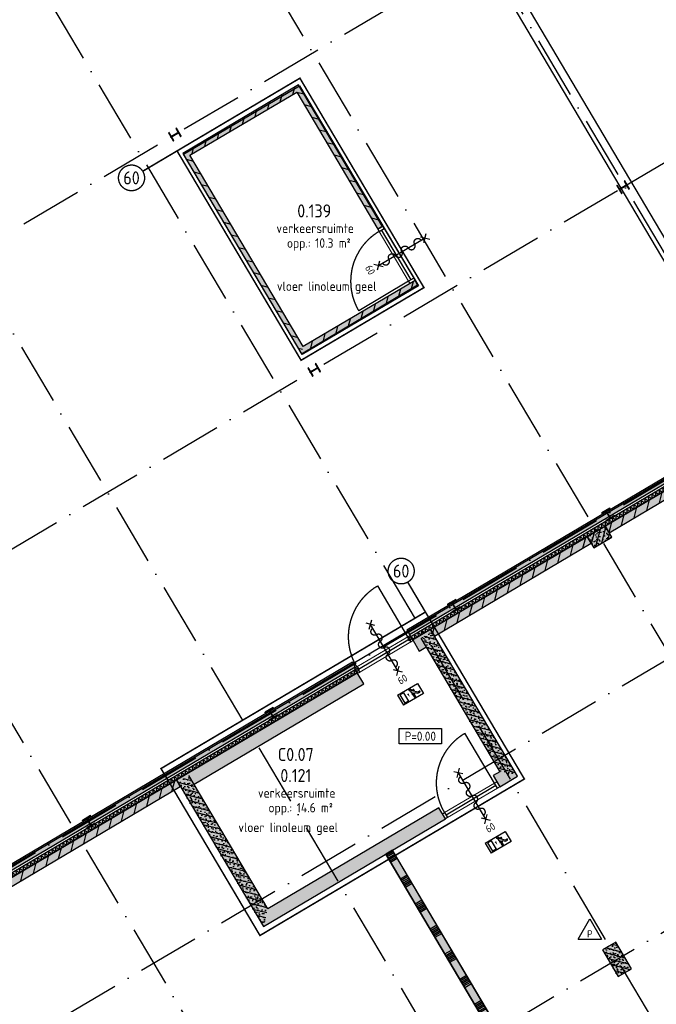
# Model space of a CAD drawing. Header units: millimetres. Extents: x 20872 to 297961, y -293704 to 213007.
# Tile 36 of 256: x 47721 to 60024, y -108782 to -89746. Entities that reach past the tile are written whole.
import ezdxf
from ezdxf.enums import TextEntityAlignment as Align
from ezdxf.xclip import XClip

# ---------------------------------------------------------------- set-up
doc = ezdxf.new("R2010")
doc.units = ezdxf.units.MM
doc.header["$LTSCALE"] = 100
doc.header["$XCLIPFRAME"] = 2
doc.linetypes.add('ACAD_ISO10W100', pattern=[18, 12, -3, 0, -3])
doc.layers.get('Defpoints').update_dxf_attribs({"color": 181})
for name, color, linetype in [('A--L$7--_stramien', 1, 'Continuous'), ('A--L20--_bovenbouw', 3, 'Continuous'), ('A--L30--_afbouw', 7, 'Continuous'), ('A--L65--_beveiligingsinstallaties', 8, 'Continuous'), ('A--T$1--_algemeen', 1, 'Continuous'), ('A--T$1A-afwerking', 8, 'Continuous'), ('A--T$7--_stramien', 7, 'Continuous'), ('HATCH', 8, 'Continuous'), ('WIDE', 8, 'Continuous'), ('XREFS', 9, 'Continuous')]:
    doc.layers.add(name, color=color, linetype=linetype)
doc.styles.add('BURO maatvoering', font='isocp.shx')
doc.styles.add('BURO standaard', font='isocp.shx')
doc.styles.add('JINX maatvoering', font='isocp.shx')
doc.styles.add('JINX standaard', font='isocp.shx')
doc.dimstyles.new('JINX maatvoering 1-100', dxfattribs={"dimscale": 100, "dimtxt": 2.5, "dimasz": 1, "dimexe": 125, "dimexo": 0, "dimtad": 1, "dimdec": 0, "dimzin": 12, "dimdsep": 46, "dimtxsty": 'JINX maatvoering', "dimblk": 'BURO_maatvoeringssymbool_01', "dimcen": 2, "dimse1": 1, "dimse2": 1, "dimclrd": 1, "dimclrt": 7, "dimadec": 0, "dimazin": 0, "dimtfac": 1, "dimtdec": 0, "dimtix": 1, "dimtofl": 0, "dimtmove": 0, "dimatfit": 3, "dimldrblk": 'DOT', "dimfxl": 1, "dimtolj": 1, "dimtzin": 0, "dimarcsym": 0})
pattern_1 = [(45, (0, -90), (-3.3676, 3.3676), []), (45, (2.245, -90), (-3.3676, 3.3676), [])]

# ---------------------------------------------------------------- blocks, each defined once
blk = doc.blocks.new('AB2_D_DV_MV_maatvoeringssymbool_01')
at = {"color": 1}
for p, q in [((0, -2), (0, 2)), ((-2, 0), (2, 0))]:
    blk.add_line(p, q, dxfattribs=at)
blk.add_circle((0, 0), 0.4, dxfattribs=at)
blk = doc.blocks.new('*D236')
at = {"layer": 'A--T$7--_stramien', "color": 1, "lineweight": -2, "transparency": 16777216}
blk.add_line((59898, 63352), (62491, 58974), dxfattribs=at)
at = {"layer": 'Defpoints', "color": 0, "transparency": 16777216}
for p in [(57650, 62137), (62542, 58887), (60344, 57586)]:
    blk.add_point(p, dxfattribs=at)
at = {"layer": 'A--T$7--_stramien', "color": 1, "lineweight": -2, "transparency": 16777216, "xscale": 100, "yscale": 100, "zscale": 100}
for p, rotation in [((59847, 63438), 120.6301152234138), ((62542, 58887), 300.6301152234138)]:
    blk.add_blockref('AB2_D_DV_MV_maatvoeringssymbool_01', p, dxfattribs=dict(at, rotation=rotation))
at = {"layer": 'A--T$7--_stramien', "color": 7, "transparency": 16777216, "insert": (61356, 61258), "char_height": 250, "attachment_point": 5, "rotation": 300.6301, "style": 'JINX maatvoering'}
blk.add_mtext('\\A1;5288', dxfattribs=at)
blk = doc.blocks.new('_Dot')
at = {"color": 0, "linetype": 'ByBlock', "lineweight": -2}
blk.add_line((-0.5, 0), (-1, 0), dxfattribs=at)
at = {"color": 0, "linetype": 'ByBlock', "const_width": 0.5}
blk.add_lwpolyline([(-0.25, 0, 1), (0.25, 0, 1)], format="xyb", close=True, dxfattribs=at)
blk = doc.blocks.new('BURO_maatvoeringssymbool_01')
at = {"color": 1}
for p, q in [((0, -2), (0, 2)), ((-2, 0), (2, 0))]:
    blk.add_line(p, q, dxfattribs=at)
blk.add_circle((0, 0), 0.4, dxfattribs=at)
blk = doc.blocks.new('*U419')
at = {"layer": 'HATCH'}
h = blk.add_hatch(dxfattribs=at)
h.set_pattern_fill('ANSI32', color=256, scale=0.5, style=0)
h.set_pattern_definition(pattern_1)
edge = h.paths.add_edge_path()
edge.add_line((90, -180), (90, -166))
edge.add_line((90, -166), (19.25, -166))
edge.add_arc((19.25, -151), 15, 180, 270, ccw=False)
edge.add_line((4.25, -151), (4.25, -29))
edge.add_arc((19.25, -29), 15, 90, 180, ccw=False)
edge.add_line((19.25, -14), (90, -14))
edge.add_line((90, -14), (90, 0))
edge.add_line((90, 0), (-90, 0))
edge.add_line((-90, 0), (-90, -14))
edge.add_line((-90, -14), (-19.25, -14))
edge.add_arc((-19.25, -29), 15, 0, 90, ccw=False)
edge.add_line((-4.25, -29), (-4.25, -151))
edge.add_arc((-19.25, -151), 15, -90, 0, ccw=False)
edge.add_line((-19.25, -166), (-90, -166))
edge.add_line((-90, -166), (-90, -180))
edge.add_line((-90, -180), (90, -180))
at = {"color": 0, "linetype": 'ByBlock'}
blk.add_lwpolyline([(90, -180), (90, -166), (19.25, -166, -0.41421356), (4.25, -151), (4.25, -29, -0.41421356), (19.25, -14), (90, -14), (90, 0), (-90, 0), (-90, -14), (-19.25, -14, -0.41421356), (-4.25, -29), (-4.25, -151, -0.41421356), (-19.25, -166), (-90, -166), (-90, -180)], format="xyb", close=True, dxfattribs=at)
blk = doc.blocks.new('*U420')
at = {"layer": 'HATCH'}
h = blk.add_hatch(dxfattribs=at)
h.set_pattern_fill('ANSI32', color=256, scale=0.5, style=0)
h.set_pattern_definition(pattern_1)
edge = h.paths.add_edge_path()
edge.add_line((90, -180), (90, -166))
edge.add_line((90, -166), (19.25, -166))
edge.add_arc((19.25, -151), 15, 180, 270, ccw=False)
edge.add_line((4.25, -151), (4.25, -29))
edge.add_arc((19.25, -29), 15, 90, 180, ccw=False)
edge.add_line((19.25, -14), (90, -14))
edge.add_line((90, -14), (90, 0))
edge.add_line((90, 0), (-90, 0))
edge.add_line((-90, 0), (-90, -14))
edge.add_line((-90, -14), (-19.25, -14))
edge.add_arc((-19.25, -29), 15, 0, 90, ccw=False)
edge.add_line((-4.25, -29), (-4.25, -151))
edge.add_arc((-19.25, -151), 15, -90, 0, ccw=False)
edge.add_line((-19.25, -166), (-90, -166))
edge.add_line((-90, -166), (-90, -180))
edge.add_line((-90, -180), (90, -180))
at = {"color": 0, "linetype": 'ByBlock'}
blk.add_lwpolyline([(90, -180), (90, -166), (19.25, -166, -0.41421356), (4.25, -151), (4.25, -29, -0.41421356), (19.25, -14), (90, -14), (90, 0), (-90, 0), (-90, -14), (-19.25, -14, -0.41421356), (-4.25, -29), (-4.25, -151, -0.41421356), (-19.25, -166), (-90, -166), (-90, -180)], format="xyb", close=True, dxfattribs=at)
blk = doc.blocks.new('BURO_onderaanzicht')
at = {"color": 7}
blk.add_line((-432, 0), (432, 0), dxfattribs=at)
blk = doc.blocks.new('AL_ruimteno_03_P03_BV_GLU-X11 (2)')
at = {"color": 1, "style": 'JINX standaard'}
blk.add_text('opp.:', height=1.8, dxfattribs=at).set_placement((-0.02, -9.72), align=Align.RIGHT)
at = {"color": 2, "linetype": 'ByBlock', "lineweight": -2, "style": 'BURO standaard', "flags": 4}
for tag, p in [('BURO_RTE:RUIMTENUMMER_LEEG', (0.69, 1.47)), ('BURO_RTE:RUIMTENUMMER_TOTAAL', (0.69, -2.59))]:
    blk.add_attdef(tag, text='', height=2.5, dxfattribs=at).set_placement(p, align=Align.MIDDLE_CENTER)
at = {"color": 1, "linetype": 'ByBlock', "lineweight": -2, "style": 'BURO standaard', "flags": 4}
blk.add_attdef('BURO_RTE:BOUWBESLUIT', text='', height=1.8, dxfattribs=at).set_placement((0.86, -5.97), align=Align.MIDDLE_CENTER)
blk.add_attdef('BURO_RTE:OPP', text='', height=1.8, dxfattribs=at).set_placement((0.86, -8.81), align=Align.MIDDLE_LEFT)
blk = doc.blocks.new('65_60min_zelfsl_brandw_01_P03_BV')
at = {"color": 1, "lineweight": -2}
blk.add_line((0, -521), (0, 521), dxfattribs=at)
at = {"color": 1, "ltscale": 2}
for points in [[(-66, 456), (66, 587)], [(63, 458), (-63, 584)], [(-65, -588), (66, -457)], [(64, -586), (-63, -459)]]:
    blk.add_lwpolyline(points, dxfattribs=at)
blk.add_lwpolyline([(0, -434, 1), (0, -289, -1), (0, -145, 1), (0, 0, -1), (0, 145, 1), (0, 289, -1), (0, 434)], format="xyb", dxfattribs=at)
at = {"color": 2, "linetype": 'ByBlock', "lineweight": -2, "style": 'BURO standaard'}
blk.add_text('60', height=140.6, dxfattribs=at).set_placement((-97, -777))
blk = doc.blocks.new('65_brandscheiding_01_P03_BV')
at = {"color": 3, "linetype": 'Continuous', "lineweight": -2}
blk.add_circle((0, 0), 2.5, dxfattribs=at)
at = {"color": 4, "linetype": 'Continuous', "lineweight": -2, "style": 'BURO maatvoering'}
blk.add_attdef('BURO_BRSCH:MIN', text='', height=2.5, dxfattribs=at).set_placement((0, 0), align=Align.MIDDLE_CENTER)
blk = doc.blocks.new('65_VLUCHT_04_P03_BV')
at = {"color": 1, "linetype": 'Continuous'}
for p, q in [((-225, 112), (225, 112)), ((-225, 112), (-225, -113)), ((-100, 95), (-175, 95)), ((-175, -95), (-175, 95)), ((-100, 95), (-100, -95)), ((32, -12), (50, 6)), ((35, 21), (50, 6)), ((49, 55), (92, 55)), ((64, 49), (144, -31)), ((74, 39), (86, 39)), ((86, 28), (86, 39)), ((86, 27), (86, 28)), ((97, 16), (102, 21)), ((102, 21), (102, 45)), ((225, 112), (225, -113)), ((225, -113), (-225, -113)), ((-100, -95), (-175, -95)), ((69, -12), (38, -43)), ((38, -43), (38, -83)), ((44, -23), (62, -5)), ((62, -5), (69, -12)), ((62, -53), (97, -18)), ((62, -53), (62, -83)), ((97, -18), (134, -55)), ((134, -55), (176, -55)), ((144, -31), (176, -31))]:
    blk.add_line(p, q, dxfattribs=at)
blk.add_lwpolyline([(-38, -38, 0, 35, 0), (-38, 37, 35, 35, 0)], format="xyseb", dxfattribs=at)
blk.add_circle((38, 75), 20, dxfattribs=at)
for centre, radius, start, end in [((49, 35), 20, 45, 225), ((92, 45), 10, 0, 90), ((38, -18), 8, 135, 315), ((50, -83), 12, 180, 0), ((176, -43), 12, 270, 90)]:
    blk.add_arc(centre, radius, start, end, dxfattribs=at)
blk = doc.blocks.new('65_handbrandblus_01_P03_BV')
at = {"color": 1, "lineweight": -2}
blk.add_line((0, 390), (225, 0), dxfattribs=at)
at = {"color": 1, "lineweight": -2, "ltscale": 2}
for points in [[(-225, 0), (0, 390)], [(-225, 0), (225, 0)]]:
    blk.add_lwpolyline(points, dxfattribs=at)
at = {"color": 2, "linetype": 'ByBlock', "lineweight": -2, "style": 'BURO standaard'}
blk.add_text('P', height=141, dxfattribs=at).set_placement((-50, 30))
blk = doc.blocks.new('AL_ruimteno_03_P03_BV_ruimteafwerking')
at = {"color": 1, "linetype": 'ByBlock', "lineweight": -2, "style": 'BURO standaard', "flags": 4}
for tag, p in [('BURO_RTE:VLOERAFWERKING', (0.86, 1.42)), ('BURO_RTE:PLAFONDAFWERKING', (0.86, -1.66)), ('BURO_RTE:WANDAFWERKING', (0.86, -4.73))]:
    blk.add_attdef(tag, text='', height=1.8, dxfattribs=at).set_placement(p, align=Align.MIDDLE_LEFT)
blk = doc.blocks.new('AL_vloerhoog_01_P03_BV')
at = {"color": 1, "linetype": 'ByBlock', "lineweight": -2, "ltscale": 2}
blk.add_lwpolyline([(-5.84, 2.11), (5.84, 2.11), (5.84, -2.11), (-5.84, -2.11)], close=True, dxfattribs=at)
at = {"color": 2, "linetype": 'ByBlock', "lineweight": -2, "style": 'BURO standaard', "flags": 4}
blk.add_attdef('BURO_RTE:VLOER', text='', height=2.5, dxfattribs=at).set_placement((0, 0), align=Align.MIDDLE_CENTER)
blk = doc.blocks.new('stramienlijnen_1')
at = {"layer": 'A--L$7--_stramien', "color": 1, "linetype": 'ACAD_ISO10W100', "lineweight": -3}
for p, q in [((51330.8, 70684.8), (79684.1, 22799.4)), ((47999, 68712), (76352.4, 20826.6)), ((44667.3, 66739.2), (73020.6, 18853.8)), ((41335.5, 64766.5), (69688.8, 16881.1)), ((38003.8, 62793.7), (66357.1, 14908.3)), ((40059.9, 51721.4), (56718.7, 61585.2)), ((59412.9, 57035.1), (63238.6, 59300.3)), ((42754.1, 47171.3), (59412.9, 57035.1)), ((45447.8, 42621.9), (62106.6, 52485.7)), ((46976.3, 40040.5), (63635.1, 49904.3)), ((49269, 36168.4), (65927.8, 46032.2))]:
    blk.add_line(p, q, dxfattribs=at)
at = {"layer": 'Defpoints'}
blk.add_lwpolyline([(34736.5, 60859.2), (70727.2, 75), (164884.5, 75), (164884.5, 96950), (130834.5, 96950), (130834.5, 22725), (79641, 22725), (51266.3, 70646.6)], dxfattribs=at)
at = {"layer": 'A--T$7--_stramien', "color": 7}
dim = blk.add_linear_dim(base=(62541.6, 58887.5), p1=(57650, 62136.6), p2=(60344.2, 57586.4), angle=300.63012, dimstyle='JINX maatvoering 1-100', dxfattribs=at)
dim.commit()
dim.dimension.update_dxf_attribs({"geometry": '*D236', "text_midpoint": (61355.9, 61258.1)})
blk = doc.blocks.new('begane grond bestaand leeg')
at = {"color": 8}
blk.add_lwpolyline([(130619, 97110), (130619, 22940), (79787, 22940), (51444, 70808), (34518, 60787), (70611, -170), (165129, -170), (165129, 97110)], close=True, dxfattribs=at)
at = {"layer": 'A--T$7--_stramien'}
blk.add_blockref('stramienlijnen_1', (0, 0), dxfattribs=at)
blk = doc.blocks.new('2016-02-04 100 begane grond bestaand')
at = {"layer": 'A--L20--_bovenbouw', "linetype": 'Continuous', "lineweight": -3}
for points in [[(53112, 58992), (50875, 57668), (51012, 57633), (53077, 58855)], [(54732, 56256), (53112, 58992), (53077, 58855), (54646, 56205)], [(50875, 57668), (53167, 53796), (53202, 53933), (51012, 57633)], [(55362, 55211), (53202, 53933), (53167, 53796), (55413, 55125)], [(61971, 52460), (55204, 48453), (55255, 48367), (62022, 52374)], [(62130, 52297), (62155, 52393), (55223, 48289), (55244, 48253), (55302, 48287), (55316, 48263), (55316, 48262)], [(61873, 52145), (59037, 50465), (59113, 50336), (61949, 52016)], [(59036, 50465), (58692, 50261), (58820, 50046), (59164, 50250)], [(58692, 50261), (55661, 48467), (55661, 48467), (55737, 48338), (58769, 50132)], [(55573, 48124), (55661, 48467), (55317, 48263), (55445, 48048)], [(55661, 48467), (55643, 48398), (55471, 48296), (57000, 45715), (57342, 45627), (55661, 48467)], [(54154, 47831), (45536, 42728), (45587, 42642), (54205, 47745)], [(54245, 47628), (54245, 47628), (54230, 47653), (54288, 47687), (54267, 47723), (45504, 42534), (45600, 42509)], [(54373, 47414), (54246, 47629), (54245, 47628), (54245, 47628), (50749, 45558), (51092, 45471)], [(57342, 45627), (57000, 45715), (56871, 45639), (56999, 45424)], [(45859, 42663), (45935, 42534), (50826, 45429), (50749, 45558), (50749, 45558)], [(50749, 45558), (52431, 42719), (52518, 43061), (50990, 45643), (50818, 45541), (50749, 45558)], [(55949, 44802), (55822, 45017), (52518, 43061), (52431, 42719)], [(54927, 44196), (54798, 44119), (58074, 38587), (58203, 38663)], [(58982, 42269), (59288, 41753), (59546, 41905), (59240, 42422)]]:
    blk.add_hatch(color=60, dxfattribs=at).paths.add_polyline_path(points, flags=0)
h = blk.add_hatch(dxfattribs=at)
h.set_pattern_fill('_U', color=1, scale=200, angle=-104.3699, style=0, pattern_type=0)
h.set_pattern_definition([(255.63, (53068.72, 58966.87), (193.743, -49.636), [])])
h.paths.add_polyline_path([(53112, 58992), (50875, 57668), (51012, 57633), (53077, 58855)], flags=0)
h = blk.add_hatch(dxfattribs=at)
h.set_pattern_fill('_U', color=1, scale=200, angle=165.6301, style=0, pattern_type=0)
h.set_pattern_definition([(165.63, (54731.94, 56256.04), (-49.636, -193.743), [])])
h.paths.add_polyline_path([(54732, 56256), (53112, 58992), (53077, 58855), (54646, 56205)], flags=0)
h = blk.add_hatch(dxfattribs=at)
h.set_pattern_fill('_U', color=1, scale=200, angle=-14.3699, style=0, pattern_type=0)
h.set_pattern_definition([(345.63, (50874.51, 57667.66), (49.636, 193.743), [])])
h.paths.add_polyline_path([(50875, 57668), (53167, 53796), (53202, 53933), (51012, 57633)], flags=0)
h = blk.add_hatch(dxfattribs=at)
h.set_pattern_fill('_U', color=1, scale=200, angle=-104.3699, style=0, pattern_type=0)
h.set_pattern_definition([(255.63, (55362.04, 55211.3), (193.743, -49.636), [])])
h.paths.add_polyline_path([(55362, 55211), (53202, 53933), (53167, 53796), (55413, 55125)], flags=0)
h = blk.add_hatch(dxfattribs=at)
h.set_pattern_fill('GENERAL_DIAMONDS', color=1, scale=560, angle=30.6301, style=0, pattern_type=2)
h.set_pattern_definition([(90.6301, (55316.414, 48262.475), (-69.99577, -0.7698), []), (150.6301, (55316.414, 48262.475), (-34.3312, -61.003), [])])
h.paths.add_polyline_path([(55223, 48289), (55244, 48253), (55302, 48287), (55316, 48262), (62130, 52297), (62155, 52393)], flags=0)
h = blk.add_hatch(dxfattribs=at)
h.set_pattern_fill('_U', color=1, scale=200, angle=-104.3699, style=0, pattern_type=0)
h.set_pattern_definition([(255.63, (61872.98, 52144.73), (193.743, -49.636), [])])
h.paths.add_polyline_path([(61873, 52145), (59037, 50465), (59113, 50336), (61949, 52016)], flags=0)
h = blk.add_hatch(dxfattribs=at)
h.set_pattern_fill('PREFB', color=1, scale=5, angle=-149.3699, style=0)
h.set_pattern_definition([(255.63, (59036.48, 50465.26), (92.997, -23.825), []), (227.63, (59036.48, 50465.26), (18.482, -81.828), [0, -81.6, -46.2, 0, -67.2]), (258.63, (59036.48, 50465.26), (57.203, -60.464), [0, -80.8, 0, -82.4, 0, -66.4]), (281.63, (59036.48, 50465.26), (75.497, -33.4675), [0, -80, 0, -480, -65.8])])
h.paths.add_polyline_path([(59036, 50465), (58692, 50261), (58820, 50046), (59164, 50250)], flags=0)
h = blk.add_hatch(dxfattribs=at)
h.set_pattern_fill('_U', color=1, scale=200, angle=-104.3699, style=0, pattern_type=0)
h.set_pattern_definition([(255.63, (58692.31, 50261.43), (193.743, -49.636), [])])
h.paths.add_polyline_path([(58692, 50261), (55661, 48467), (55737, 48338), (58769, 50132)], flags=0)
h = blk.add_hatch(dxfattribs=at)
h.set_pattern_fill('PREFB', color=1, scale=5, angle=-149.3699, style=0)
h.set_pattern_definition([(255.6301, (55661.05, 48466.59), (92.9965, -23.8254), []), (227.6301, (55661.05, 48466.59), (18.4822, -81.82816), [0, -81.6, -46.2, 0, -67.2]), (258.6301, (55661.05, 48466.59), (57.2027, -60.46366), [0, -80.8, 0, -82.4, 0, -66.4]), (281.6301, (55661.05, 48466.59), (75.4968, -33.4675), [0, -80, 0, -480, -65.8])])
h.paths.add_polyline_path([(55317, 48263), (55445, 48048), (55573, 48124), (55661, 48467)], flags=0)
h.paths.add_polyline_path([(50749, 45558), (51092, 45471), (54373, 47414), (54246, 47629)], flags=0)
h = blk.add_hatch(dxfattribs=at)
h.set_pattern_fill('PREFB', color=1, scale=5, angle=120.6301, style=0)
h.set_pattern_definition([(165.63, (57342.4, 45627), (-23.8254, -92.9965), []), (137.63, (57342.396, 45627), (-81.8282, -18.4822), [0, -81.6, -46.2, 0, -67.2]), (168.6301, (57342.396, 45627), (-60.4637, -57.2027), [0, -80.8, 0, -82.4, 0, -66.4]), (191.6301, (57342.396, 45627), (-33.4675, -75.4968), [0, -80, 0, -480, -65.8])])
h.paths.add_polyline_path([(55661, 48467), (55643, 48398), (55471, 48296), (57000, 45715), (57342, 45627), (55661, 48467)], flags=0)
h = blk.add_hatch(dxfattribs=at)
h.set_pattern_fill('GENERAL_DIAMONDS', color=1, scale=560, angle=30.6301, style=0, pattern_type=2)
h.set_pattern_definition([(90.6301, (45599.88, 42509.24), (-69.99577, -0.7698), []), (150.6301, (45599.88, 42509.24), (-34.3312, -61.003), [])])
h.paths.add_polyline_path([(45504, 42534), (45600, 42509), (54245, 47628), (54230, 47653), (54288, 47687), (54267, 47723)], flags=0)
h = blk.add_hatch(dxfattribs=at)
h.set_pattern_fill('PREFB', color=1, scale=5, angle=30.6301, style=0)
h.set_pattern_definition([(75.6301, (52430.69, 42718.74), (-92.9965, 23.8254), []), (47.6301, (52430.686, 42718.74), (-18.4822, 81.82816), [0, -81.6, -46.2, 0, -67.2]), (78.6301, (52430.686, 42718.74), (-57.2027, 60.46366), [0, -80.8, 0, -82.4, 0, -66.4]), (101.6301, (52430.686, 42718.74), (-75.4968, 33.4675), [0, -80, 0, -480, -65.8])])
h.paths.add_polyline_path([(55949, 44802), (55822, 45017), (52518, 43061), (52431, 42719)], flags=0)
h.paths.add_polyline_path([(57342, 45627), (57000, 45715), (56871, 45639), (56999, 45424)], flags=0)
h = blk.add_hatch(dxfattribs=at)
h.set_pattern_fill('_U', color=1, scale=200, angle=-104.3699, style=0, pattern_type=0)
h.set_pattern_definition([(255.63, (50749.34, 45558.33), (193.743, -49.636), [])])
h.paths.add_polyline_path([(45859, 42663), (45935, 42534), (50826, 45429), (50749, 45558)], flags=0)
h = blk.add_hatch(dxfattribs=at)
h.set_pattern_fill('PREFB', color=1, scale=5, angle=-59.3699, style=0)
h.set_pattern_definition([(345.63, (50749.34, 45558.33), (23.8254, 92.9965), []), (317.63, (50749.34, 45558.33), (81.8282, 18.4822), [0, -81.6, -46.2, 0, -67.2]), (348.63, (50749.34, 45558.33), (60.4637, 57.2027), [0, -80.8, 0, -82.4, 0, -66.4]), (11.6301, (50749.34, 45558.33), (33.4675, 75.4968), [0, -80, 0, -480, -65.8])])
h.paths.add_polyline_path([(50749, 45558), (52431, 42719), (52518, 43061), (50990, 45643), (50818, 45541), (50749, 45558)], flags=0)
h = blk.add_hatch(dxfattribs=at)
h.set_pattern_fill('SWAND', color=1, scale=5, angle=120.6301, style=0)
h.set_pattern_definition([(210.63, (60021.7, 35591.2), (286.59, -484.017), []), (210.63, (60005.8, 35618.07), (286.59, -484.017), []), (210.63, (59989.86, 35644.96), (286.59, -484.017), []), (210.63, (59973.94, 35671.85), (286.59, -484.017), []), (210.63, (59958, 35698.74), (286.59, -484.017), []), (210.63, (59942.1, 35725.6), (286.59, -484.017), []), (210.63, (59926.2, 35752.5), (286.59, -484.017), [])])
h.paths.add_polyline_path([(58712, 37803), (58583, 37726), (59893, 35515), (60022, 35591)], flags=0)
h.paths.add_polyline_path([(54927, 44196), (54798, 44119), (58074, 38587), (58203, 38663)], flags=0)
h = blk.add_hatch(dxfattribs=at)
h.set_pattern_fill('PREFB', color=1, scale=5, angle=-59.3699, style=0)
h.set_pattern_definition([(345.63, (58982.12, 42268.89), (23.825, 92.997), []), (317.63, (58982.12, 42268.89), (81.828, 18.482), [0, -81.6, -46.2, 0, -67.2]), (348.63, (58982.12, 42268.89), (60.4637, 57.2027), [0, -80.8, 0, -82.4, 0, -66.4]), (11.63, (58982.12, 42268.89), (33.4675, 75.497), [0, -80, 0, -480, -65.8])])
h.paths.add_polyline_path([(58982, 42269), (59288, 41753), (59546, 41905), (59240, 42422)], flags=0)
at = {"color": 8}
blk.add_line((45306, 42568), (62231, 52590), dxfattribs=at)
blk.add_lwpolyline([(130619, 97110), (130619, 22940), (79787, 22940), (51444, 70808), (34518, 60787), (70611, -170), (165129, -170), (165129, 97110)], close=True, dxfattribs=at)
blk.add_lwpolyline([(50889, 57653), (53127, 58977), (55428, 55110), (53182, 53781), (50889, 57653)], dxfattribs=at)
at = {"layer": 'A--L20--_bovenbouw', "color": 2, "linetype": 'Continuous', "lineweight": -3}
for p, q in [((53112, 58992), (50875, 57668)), ((51012, 57633), (53077, 58855)), ((53077, 58855), (54646, 56205)), ((54732, 56256), (53112, 58992)), ((50875, 57668), (53167, 53796)), ((53202, 53933), (51012, 57633)), ((54646, 56205), (54732, 56256)), ((55362, 55211), (53202, 53933)), ((55413, 55125), (55362, 55211)), ((53167, 53796), (55413, 55125)), ((61971, 52460), (55204, 48453)), ((55255, 48367), (62022, 52374)), ((61873, 52145), (59037, 50465)), ((59113, 50336), (61949, 52016)), ((59037, 50465), (59113, 50336)), ((58692, 50261), (55661, 48467)), ((58769, 50132), (58692, 50261)), ((55737, 48338), (58769, 50132)), ((55204, 48453), (55255, 48367)), ((55661, 48467), (55737, 48338)), ((54154, 47831), (45536, 42728)), ((54205, 47745), (54154, 47831)), ((45587, 42642), (54205, 47745)), ((50749, 45558), (45859, 42663)), ((50826, 45429), (50749, 45558)), ((45935, 42534), (50826, 45429)), ((54927, 44196), (54798, 44119)), ((58203, 38663), (54927, 44196)), ((54798, 44119), (58074, 38587))]:
    blk.add_line(p, q, dxfattribs=at)
at = {"layer": 'A--L20--_bovenbouw', "color": 1, "linetype": 'Continuous', "lineweight": -3}
for p, q in [((62155, 52393), (55223, 48289)), ((55316, 48262), (62130, 52297)), ((55223, 48289), (55244, 48253)), ((55244, 48253), (55302, 48287)), ((55302, 48287), (55316, 48262)), ((54267, 47723), (45504, 42534)), ((45600, 42509), (54245, 47628)), ((54230, 47653), (54288, 47687)), ((54245, 47628), (54230, 47653)), ((54288, 47687), (54267, 47723))]:
    blk.add_line(p, q, dxfattribs=at)
at = {"layer": 'A--L20--_bovenbouw', "color": 3, "linetype": 'Continuous', "lineweight": -3}
for p, q in [((59036, 50465), (58692, 50261)), ((59164, 50250), (59036, 50465)), ((58692, 50261), (58820, 50046)), ((58820, 50046), (59164, 50250)), ((55661, 48467), (55317, 48263)), ((57342, 45627), (55661, 48467)), ((55661, 48467), (55661, 48467)), ((55317, 48263), (55445, 48048)), ((55471, 48296), (57000, 45715)), ((55445, 48048), (55573, 48124)), ((54246, 47629), (50749, 45558)), ((54373, 47414), (54246, 47629)), ((51092, 45471), (54373, 47414)), ((57000, 45715), (56871, 45639)), ((50749, 45558), (52431, 42719)), ((50749, 45558), (50749, 45558)), ((52518, 43061), (50990, 45643)), ((56871, 45639), (56999, 45424)), ((56999, 45424), (57342, 45627)), ((55822, 45017), (52518, 43061)), ((55949, 44802), (55822, 45017)), ((52431, 42719), (55949, 44802)), ((59240, 42422), (58982, 42269)), ((58982, 42269), (59288, 41753)), ((59546, 41905), (59240, 42422)), ((59288, 41753), (59546, 41905))]:
    blk.add_line(p, q, dxfattribs=at)
at = {"layer": 'A--L20--_bovenbouw', "color": 1}
for p, q in [((59238, 36914), (54927, 44196)), ((59109, 36838), (54798, 44119))]:
    blk.add_line(p, q, dxfattribs=at)
at = {"layer": 'A--L30--_afbouw', "color": 2, "linetype": 'Continuous', "lineweight": -3}
for p, q in [((54740, 56261), (54642, 56203)), ((54642, 56203), (54668, 56160)), ((54668, 56160), (54766, 56218)), ((54766, 56218), (54740, 56261)), ((55337, 55254), (55238, 55196)), ((55264, 55153), (55362, 55211)), ((55362, 55211), (55337, 55254)), ((55238, 55196), (55264, 55153)), ((55266, 48349), (55223, 48324)), ((55223, 48324), (55281, 48226)), ((55324, 48251), (55266, 48349)), ((55281, 48226), (55324, 48251)), ((54238, 47740), (54195, 47715)), ((54195, 47715), (54253, 47617)), ((54296, 47642), (54238, 47740)), ((54253, 47617), (54296, 47642)), ((56898, 45496), (56941, 45522)), ((56941, 45522), (56999, 45424)), ((56956, 45398), (56898, 45496)), ((56999, 45424), (56956, 45398)), ((55891, 44900), (55934, 44925)), ((55949, 44802), (55891, 44900)), ((55934, 44925), (55992, 44827)), ((55992, 44827), (55949, 44802))]:
    blk.add_line(p, q, dxfattribs=at)
at = {"layer": 'A--L30--_afbouw', "color": 1, "linetype": 'Continuous', "lineweight": 18}
for p, q in [((55238, 55196), (54668, 56160)), ((55337, 55254), (54766, 56218)), ((55223, 48324), (54238, 47740)), ((55281, 48226), (54296, 47642)), ((56898, 45496), (55934, 44925)), ((56956, 45398), (55992, 44827))]:
    blk.add_line(p, q, dxfattribs=at)
at = {"layer": 'A--L30--_afbouw', "color": 1, "linetype": 'Continuous', "lineweight": -3}
for p, q in [((55238, 55196), (54275, 54626)), ((55223, 48324), (54640, 49309)), ((56898, 45496), (56327, 46460))]:
    blk.add_line(p, q, dxfattribs=at)
blk.add_arc((55238, 55196), 1120, 120.6301, 210.6301, dxfattribs=at)
at = {"layer": 'A--L30--_afbouw', "color": 1, "linetype": 'Continuous', "lineweight": -3, "extrusion": (0, 0, -1)}
for centre, radius in [((-55223, 48324), 1145), ((-56898, 45496), 1120)]:
    blk.add_arc(centre, radius, 329.3699, 59.3699, dxfattribs=at)
at = {"layer": 'A--L65--_beveiligingsinstallaties', "color": 1, "linetype": 'ACAD_ISO10W100', "ltscale": 0.3, "true_color": 0xf50004, "const_width": 30}
for points in [[(50098, 57323), (53137, 59123), (55534, 55074), (53160, 53669), (50763, 57717)], [(55221, 49379), (57475, 45574), (52365, 42548), (50453, 45776), (55563, 48802)]]:
    blk.add_lwpolyline(points, dxfattribs=at)
at = {"layer": 'A--L$7--_stramien'}
blk.add_blockref('stramienlijnen_1', (0, 0), dxfattribs=at)
at = {"layer": 'A--L30--_afbouw', "color": 1, "linetype": 'Continuous', "lineweight": -3, "xscale": 1.296296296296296, "rotation": 120.6301152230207}
blk.add_blockref('BURO_onderaanzicht', (55002, 55707), dxfattribs=at)
at = {"layer": 'A--L30--_afbouw', "color": 1, "linetype": 'Continuous', "lineweight": -3, "extrusion": (6.75041e-17, -1.05552e-16, -1), "zscale": -1, "rotation": 329.3698847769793}
for p, xscale in [((-54760, 47983, 400), 1.325231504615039), ((-56445, 45162, 400), 1.296296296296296)]:
    blk.add_blockref('BURO_onderaanzicht', p, dxfattribs=dict(at, xscale=xscale))
at = {"layer": 'A--L65--_beveiligingsinstallaties', "color": 8, "linetype": 'Continuous', "lineweight": -3, "xscale": 100, "yscale": 100, "zscale": 100}
for p in [(49883, 57196), (55094, 49594)]:
    blk.add_blockref('65_brandscheiding_01_P03_BV', p, dxfattribs=at).add_auto_attribs({'BURO_BRSCH:MIN': '60'})
at = {"layer": 'A--L65--_beveiligingsinstallaties', "color": 8, "linetype": 'Continuous', "lineweight": -3}
for name, p, rotation in [('65_60min_zelfsl_brandw_01_P03_BV', (55107, 55769), 300.6301152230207), ('65_60min_zelfsl_brandw_01_P03_BV', (54767, 48113), 30.63011522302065), ('65_VLUCHT_04_P03_BV', (55274, 47210), 30.63011522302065), ('65_60min_zelfsl_brandw_01_P03_BV', (56465, 45245), 30.63011522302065), ('65_VLUCHT_04_P03_BV', (56967, 44350), 30.63011522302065)]:
    blk.add_blockref(name, p, dxfattribs=dict(at, rotation=rotation))
blk.add_blockref('65_handbrandblus_01_P03_BV', (58738, 42479), dxfattribs=at)
at = {"layer": 'A--T$1--_algemeen', "color": 8, "linetype": 'Continuous', "lineweight": -3}
ref = blk.add_blockref('AL_ruimteno_03_P03_BV_GLU-X11 (2)', (53346, 56817), dxfattribs=dict(at, xscale=100, yscale=100, zscale=100))
ref.add_attrib('BURO_RTE:RUIMTENUMMER_TOTAAL', '0.139', dxfattribs={"layer": '0', "color": 2, "linetype": 'ByBlock', "lineweight": -2, "height": 250, "style": 'BURO standaard'}).set_placement((53414, 56557), align=Align.MIDDLE_CENTER)
ref.add_attrib('BURO_RTE:BOUWBESLUIT', 'verkeersruimte', dxfattribs={"layer": '0', "color": 1, "linetype": 'ByBlock', "lineweight": -2, "height": 180, "style": 'BURO standaard'}).set_placement((53432, 56220), align=Align.MIDDLE_CENTER)
ref.add_attrib('BURO_RTE:OPP', '10.3 m²', dxfattribs={"layer": '0', "color": 1, "linetype": 'ByBlock', "lineweight": -2, "height": 180, "style": 'BURO standaard'}).set_placement((53432, 55936), align=Align.MIDDLE_LEFT)
ref = blk.add_blockref('AL_ruimteno_03_P03_BV_ruimteafwerking', (52606, 54959), dxfattribs=dict(at, xscale=100, yscale=100, zscale=100))
ref.add_attrib('BURO_RTE:VLOERAFWERKING', 'vloer linoleum geel', dxfattribs={"layer": '0', "color": 1, "linetype": 'ByBlock', "lineweight": -2, "height": 180, "style": 'BURO standaard'}).set_placement((52692, 55101), align=Align.MIDDLE_LEFT)
ref = blk.add_blockref('AL_ruimteno_03_P03_BV_GLU-X11 (2)', (52989, 45900), dxfattribs=dict(at, xscale=100, yscale=100, zscale=100))
ref.add_attrib('BURO_RTE:RUIMTENUMMER_TOTAAL', '0.121', dxfattribs={"layer": '0', "color": 2, "linetype": 'ByBlock', "lineweight": -2, "height": 250, "style": 'BURO standaard'}).set_placement((53058, 45641), align=Align.MIDDLE_CENTER)
ref.add_attrib('BURO_RTE:BOUWBESLUIT', 'verkeersruimte', dxfattribs={"layer": '0', "color": 1, "linetype": 'ByBlock', "lineweight": -2, "height": 180, "style": 'BURO standaard'}).set_placement((53075, 45303), align=Align.MIDDLE_CENTER)
ref.add_attrib('BURO_RTE:RUIMTENUMMER_LEEG', 'C0.07', dxfattribs={"layer": '0', "color": 2, "linetype": 'ByBlock', "lineweight": -2, "height": 250, "style": 'BURO standaard'}).set_placement((53058, 46048), align=Align.MIDDLE_CENTER)
ref.add_attrib('BURO_RTE:OPP', '14.6 m²', dxfattribs={"layer": '0', "color": 1, "linetype": 'ByBlock', "lineweight": -2, "height": 180, "style": 'BURO standaard'}).set_placement((53075, 45019), align=Align.MIDDLE_LEFT)
ref = blk.add_blockref('AL_ruimteno_03_P03_BV_ruimteafwerking', (51861, 44496), dxfattribs=dict(at, xscale=100, yscale=100, zscale=100))
ref.add_attrib('BURO_RTE:VLOERAFWERKING', 'vloer linoleum geel', dxfattribs={"layer": '0', "color": 1, "linetype": 'ByBlock', "lineweight": -2, "height": 180, "style": 'BURO standaard'}).set_placement((51947, 44638), align=Align.MIDDLE_LEFT)
at = {"layer": 'A--T$1A-afwerking', "color": 8, "linetype": 'Continuous', "lineweight": -3}
ref = blk.add_blockref('AL_vloerhoog_01_P03_BV', (55464, 46401), dxfattribs=dict(at, xscale=70, yscale=70, zscale=70))
ref.add_attrib('BURO_RTE:VLOER', 'P=0.00', dxfattribs={"layer": '0', "color": 2, "linetype": 'ByBlock', "lineweight": -2, "height": 175, "style": 'BURO standaard'}).set_placement((55464, 46401), align=Align.MIDDLE_CENTER)
at = {"layer": 'WIDE'}
for name, p, rotation in [('*U420', (50643, 57987), 120.6295175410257), ('*U419', (59460, 57062), 300.6295175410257), ('*U420', (53336, 53438), 120.6295175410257), ('*U420', (59051, 50763), 30.6295175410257), ('*U420', (56070, 48997), 30.6295175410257), ('*U420', (52542, 46909), 30.6295175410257), ('*U420', (49014, 44820), 30.6295175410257)]:
    blk.add_blockref(name, p, dxfattribs=dict(at, rotation=rotation))

msp = doc.modelspace()

# ---------------------------------------------------------------- block references
at = {"layer": 'XREFS', "color": 71, "true_color": 0xc9f18e}
ref = msp.add_blockref('begane grond bestaand leeg', (-1, -150000), dxfattribs=at)
XClip(ref).set_block_clipping_path([(116767.076214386, 82263.1420219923), (116767.076214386, 115683.1420219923), (179861.076214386, 115683.1420219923), (179861.076214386, 13442.9004429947), (164491.5066313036, 13442.9004429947), (116767.076214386, 29769.3836009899)])
at = {"layer": 'XREFS'}
ref = msp.add_blockref('2016-02-04 100 begane grond bestaand', (-1, -150000), dxfattribs=at)
XClip(ref).set_block_clipping_path([(116767.0762143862, 29769.3836009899), (164491.5066313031, 13442.9004429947), (179861.076214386, 13442.9004429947), (179861.076214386, -11696.8579780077), (20873.0762143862, -11696.8579780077), (20873.0762143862, 82263.1420219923), (116767.0762143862, 82263.1420219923)])

doc.saveas('drawing.dxf')
